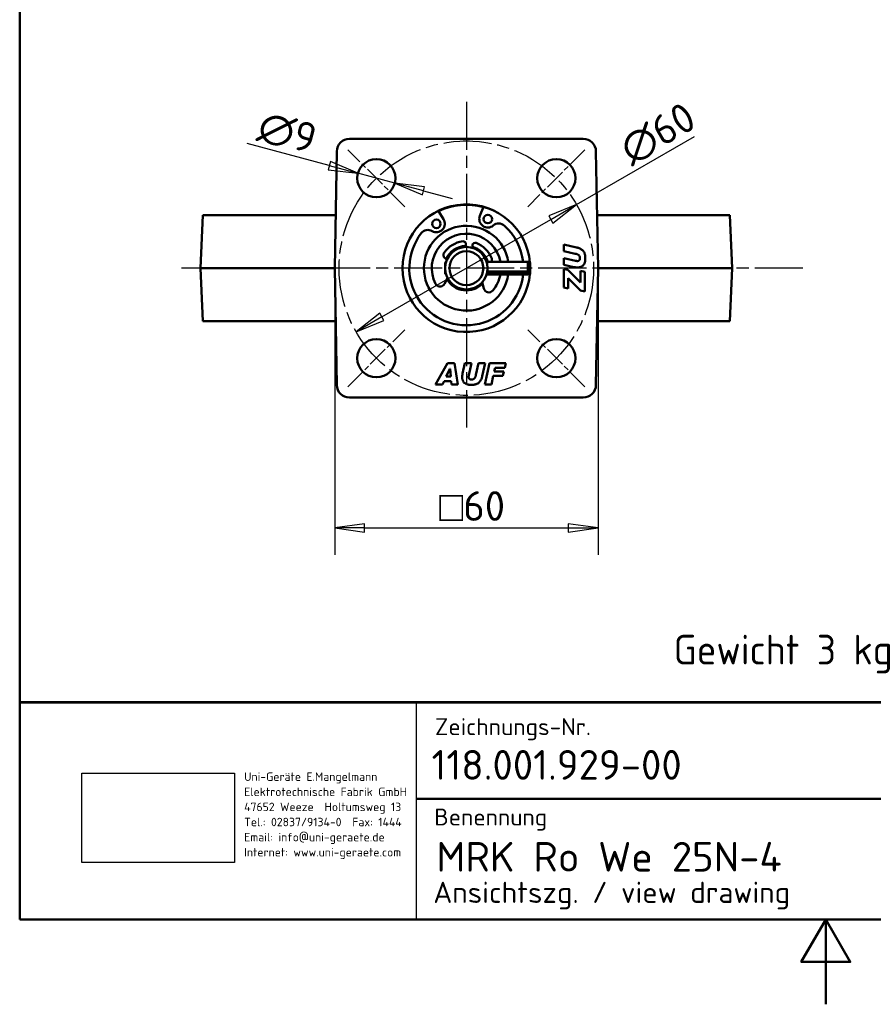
# Model space of a CAD drawing. Header units: millimetres. Extents: x 0 to 420, y 0 to 594.
# Tile 1 of 13: x 20 to 221, y 0 to 232. Entities that reach past the tile are written whole.
import ezdxf
from ezdxf.enums import TextEntityAlignment as Align

# ---------------------------------------------------------------- set-up
doc = ezdxf.new("R2010")
doc.units = ezdxf.units.MM
doc.header["$LTSCALE"] = 2
doc.header["$XCLIPFRAME"] = 0
doc.linetypes.add('CHAIN', pattern=[0.35429999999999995, 0.2362, -0.0295, 0.0591, -0.0295])
doc.linetypes.add('LONG_DASH_DOTTED', pattern=[0.30010000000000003, 0.2362, -0.0295, 0.0049, -0.0295])
for name, color, linetype, lineweight in [('Bemaßungen(DIN)', 7, 'Continuous', 25), ('Mittellinie(DIN)', 4, 'CHAIN', 25), ('Mittelpunktmarkierung(DIN)', 4, 'CHAIN', 25), ('Rahmen_0', 179, 'Continuous', 50), ('Sichtbare Kanten(DIN)', 7, 'Continuous', 50), ('Skizziergeometrie(DIN)', 179, 'Continuous', 50), ('Skizzierlinie(DIN)', 179, 'Continuous', 25), ('Symbole(DIN)', 179, 'Continuous', 25)]:
    doc.layers.add(name, color=color, linetype=linetype, lineweight=lineweight)
doc.styles.add('Aktuell-DIN', font='isocpeur.ttf')
doc.styles.add('STANDARD-BSI~0', font='isocpeur.ttf')
doc.dimstyles.new('STANDARD-DIN', dxfattribs={"dimscale": 2, "dimtxt": 3.5, "dimasz": 3.5, "dimexe": 3.174999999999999, "dimexo": 0, "dimgap": 0.8, "dimtad": 1, "dimrnd": 1e-08, "dimtxsty": 'STANDARD-BSI~0', "dimblk": 'Filled-1', "dimcen": 0.09, "dimdle": 10, "dimclrd": 5, "dimclre": 5, "dimclrt": 250, "dimadec": 1, "dimazin": 2, "dimtfac": 0.7142857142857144, "dimtdec": 3, "dimtmove": 0, "dimatfit": 3, "dimfxl": 1, "dimtolj": 1, "dimlwd": 25, "dimlwe": 25, "dimarcsym": 0})
picture_1 = doc.add_image_def('image1.bmp', size_in_pixel=(606, 355))

# ---------------------------------------------------------------- blocks, each defined once
blk = doc.blocks.new('Ränder Default Border')
at = {"layer": 'Rahmen_0', "flags": 128}
for points in [[(10, 10), (10, 287.0000076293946), (200, 287.0000076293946), (200, 10), (10, 10)], [(105, 0), (105, 10), (102.1132469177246, 5), (107.8867530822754, 5), (105, 10)]]:
    blk.add_lwpolyline(points, dxfattribs=at)
blk = doc.blocks.new('Schriftfelder DIN-UNI-Doku')
at = {"layer": 'Skizziergeometrie(DIN)'}
for p, q in [((290.0227314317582, 125.6332777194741), (100.0227314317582, 125.6332777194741)), ((100.0227314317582, 125.6332777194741), (100.0227314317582, 100)), ((100.0227314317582, 125.5910008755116), (290.0000000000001, 125.5910008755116)), ((202.9272003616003, 125.5910008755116), (202.9272003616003, 114.2226163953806)), ((220.64856944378, 100), (220.6485694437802, 125.5910008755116)), ((229.9771582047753, 125.6332777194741), (229.9771582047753, 112.1763359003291)), ((247.9081810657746, 125.5910008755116), (247.9081810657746, 112.1763359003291)), ((263.7771582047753, 112.1763359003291), (263.7771582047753, 125.5910008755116)), ((290, 100), (290.0000000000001, 125.5910008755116)), ((220.6485694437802, 121.2331015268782), (263.7771582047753, 121.2331015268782)), ((244.8070135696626, 117), (244.8070135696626, 117.3996785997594)), ((220.6485694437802, 116.5465662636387), (263.7771582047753, 116.5465662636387)), ((146.7999999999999, 114.2226163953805), (220.64856944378, 114.2226163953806)), ((220.6485694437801, 112.1763359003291), (290, 112.1763359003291)), ((219.8784248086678, 108.5), (219.8784248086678, 108.7508660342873)), ((221.3580170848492, 107.9064227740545), (290, 107.9064227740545)), ((100.0227314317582, 100), (290, 100))]:
    blk.add_line(p, q, dxfattribs=at)
at = {"layer": 'Skizziergeometrie(DIN)', "linetype": 'LONG_DASH_DOTTED', "lineweight": 25, "ltscale": 11.12403297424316}
blk.add_line((215.8623332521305, 124.245067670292), (215.8623332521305, 115.7656527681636), dxfattribs=at)
at = {"layer": 'Skizziergeometrie(DIN)', "lineweight": 35}
for p, q in [((211.3123332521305, 123.5866428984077), (204.3123332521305, 121.8366428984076)), ((211.3123332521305, 116.5866428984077), (211.3123332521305, 123.5866428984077)), ((204.3123332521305, 121.8366428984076), (204.3123332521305, 118.3366428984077)), ((204.3123332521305, 118.3366428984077), (211.3123332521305, 116.5866428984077))]:
    blk.add_line(p, q, dxfattribs=at)
at = {"layer": 'Skizziergeometrie(DIN)', "linetype": 'LONG_DASH_DOTTED', "lineweight": 25, "ltscale": 10.22910785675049}
blk.add_line((203.8359491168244, 120.0866428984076), (211.6332036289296, 120.0866428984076), dxfattribs=at)
at = {"layer": 'Skizziergeometrie(DIN)', "linetype": 'LONG_DASH_DOTTED', "lineweight": 25, "ltscale": 10.4478874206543}
blk.add_line((211.985200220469, 120.0866428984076), (219.9492200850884, 120.0866428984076), dxfattribs=at)
at = {"layer": 'Skizziergeometrie(DIN)', "lineweight": 35}
for radius in [3.499999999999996, 1.75]:
    blk.add_circle((215.8623332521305, 120.0866428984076), radius, dxfattribs=at)
at = {"layer": 'Skizzierlinie(DIN)', "linetype": 'Continuous'}
for p, q in [((146.8, 100), (146.7999999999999, 125.5910008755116)), ((229.9771582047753, 112.1763359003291), (229.9771582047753, 125.6332777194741)), ((220.6485694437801, 104.2500000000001), (263.0070135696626, 104.25)), ((263.0070135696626, 104.25), (290, 104.2500000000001))]:
    blk.add_line(p, q, dxfattribs=at)
at = {"layer": 'Symbole(DIN)', "color": 7, "char_height": 2.000000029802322, "style": 'Aktuell-DIN'}
for s, insert, width, attachment_point in [('\\fISOCPEUR|b0|i0;\\H2.0000;Zeichnungs-Nr.', (148.9639915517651, 123.727242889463), 35.14587594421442, 1), ('\\fISOCPEUR|b0|i0;\\H2.0000;Datum', (237.7224214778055, 121.5223246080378), 14.80114778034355, 8), ('\\fISOCPEUR|b0|i0;\\H2.0000;Name', (254.7881112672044, 121.5208710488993), 17.20114778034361, 8), ('\\fISOCPEUR|b0|i0;\\H2.0000;Maßstab', (272.0719802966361, 122.0024533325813), 10.75565811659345, 1), ('\\fISOCPEUR|b0|i0;\\H2.0000;Bearb.', (221.4145631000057, 117.5910008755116), 8.562595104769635, 7), ('\\fISOCPEUR|b0|i0;\\H2.0000;Gepr.', (221.6437175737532, 113.3410008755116), 8.333440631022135, 7), ('\\fISOCPEUR|b0|i0;\\H2.0000;Benennung', (148.8820425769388, 113.0792704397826), 30, 1), ('\\fISOCPEUR|b0|i0;\\H2.0000;Schutzvermerk nach DIN 34 beachten.', (221.7514170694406, 103), 59.33728204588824, 1)]:
    blk.add_mtext(s, dxfattribs=dict(at, insert=insert, width=width, attachment_point=attachment_point))
at = {"layer": 'Symbole(DIN)', "color": 179, "insert": (126.4775650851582, 117.3312824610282), "char_height": 1.000000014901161, "width": 20.29081130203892, "attachment_point": 1, "line_spacing_factor": 1.068348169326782, "style": 'Aktuell-DIN'}
blk.add_mtext('\\fISOCPEUR|b0|i0;\\H1.0000;Uni-Geräte E.Mangelmann\\PElektrotechnische Fabrik GmbH\\P47652 Weeze  Holtumsweg 13\\PTel.: 02837/9134-0  Fax: 1444\\PEmail: info@uni-geraete.de\\PInternet: www.uni-geraete.com', dxfattribs=at)
at = {"layer": 'Symbole(DIN)', "color": 7, "char_height": 2.000000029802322, "attachment_point": 7, "style": 'Aktuell-DIN'}
for s, insert in [('\\fISOCPEUR|b0|i0;\\H2.0000;Komm.-Nr.', (221.6884446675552, 109.6369929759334)), ('\\fISOCPEUR|b0|i0;\\H2.0000;Blatt', (221.8322834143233, 105.165895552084)), ('\\fISOCPEUR|b0|i0;\\H2.0000;von', (253.6488512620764, 105.2718038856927))]:
    blk.add_mtext(s, dxfattribs=dict(at, insert=insert))
at = {"layer": 'Symbole(DIN)', "color": 7, "style": 'Aktuell-DIN'}
for tag, p in [('BAUTEILNUMMER', (148.5564538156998, 118.2250018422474)), ('TITEL', (149.1291043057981, 107.3922545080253))]:
    blk.add_attdef(tag, text='', height=3.499999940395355, dxfattribs=at).set_placement(p, align=Align.MIDDLE_LEFT)
for tag, p in [('ERSTELLUNGSDATUM', (230.2395898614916, 117.5220630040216)), ('AUTOR', (249.1550728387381, 117.5539797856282)), ('KONTROLLDATUM', (230.6143338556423, 113.2701266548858)), ('KONTROLLIERT_VON', (249.5025282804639, 113.1039797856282))]:
    blk.add_attdef(tag, text='', height=2.000000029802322, dxfattribs=at).set_placement(p, align=Align.BOTTOM_LEFT)
blk.add_attdef('FirstViewScale', text='', height=3.499999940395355, dxfattribs=at).set_placement((276.7076507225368, 117.0013719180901), align=Align.TOP_CENTER)
for tag, p in [('Blattnummer', (240.4759100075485, 106.0947498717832)), ('Blattgröße', (277.0872062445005, 105.8656012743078))]:
    blk.add_attdef(tag, text='', height=2.000000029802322, dxfattribs=at).set_placement(p, align=Align.MIDDLE_CENTER)
blk.add_attdef('BTL_BE2', text='', height=2.5, dxfattribs=at).set_placement((148.7646904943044, 104.4475900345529), align=Align.TOP_LEFT)
image = blk.add_image(picture_1, insert=(107.3533959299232, 106.723864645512), size_in_units=(17.966900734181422, 10.52516462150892))
image.set_boundary_path([(-0.5, -0.5), (605.4999999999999, 354.5)])
image.dxf.clipping = 0
blk = doc.blocks.new('Filled-1')
at = {"color": 0}
for p, q in [((0, 0), (-1, 0.1428571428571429)), ((-1, 0.1428571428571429), (-1, -0.1428571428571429)), ((-1, 0), (0, 0)), ((-1, -0.1428571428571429), (0, 0))]:
    blk.add_line(p, q, dxfattribs=at)
at = {"color": 0, "flags": 128}
blk.add_lwpolyline([(-1, -0.1428571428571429), (0, 0), (-1, 0.1428571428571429), (-1, -0.1428571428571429)], dxfattribs=at)
at = {"color": 0}
blk.add_solid([(-1, -0.1428571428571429), (0, 0), (-1, 0.1428571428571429), (-1, -0.1428571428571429)], dxfattribs=at)
blk = doc.blocks.new('*D26')
at = {"layer": 'Bemaßungen(DIN)', "color": 5, "linetype": 'Continuous', "lineweight": 25}
for p, q in [((92.96036311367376, 197.7302971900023), (73.64184658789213, 202.9066780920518)), ((108.415176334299, 193.5891924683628), (99.72184389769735, 195.9185638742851)), ((115.1766571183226, 191.7774591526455), (121.9381379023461, 189.9657258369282))]:
    blk.add_line(p, q, dxfattribs=at)
at = {"layer": 'Defpoints', "color": 0, "linetype": 'Continuous'}
for p in [(99.72184389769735, 195.9185638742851), (108.415176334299, 193.5891924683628)]:
    blk.add_point(p, dxfattribs=at)
at = {"layer": 'Bemaßungen(DIN)', "color": 5, "linetype": 'Continuous', "lineweight": 25, "xscale": 7, "yscale": 7, "zscale": 7}
for p, rotation in [((99.72184389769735, 195.9185638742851), 345.0000000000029), ((108.415176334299, 193.5891924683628), 165.0000000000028)]:
    blk.add_blockref('Filled-1', p, dxfattribs=dict(at, rotation=rotation))
at = {"layer": 'Bemaßungen(DIN)', "color": 250, "linetype": 'Continuous', "lineweight": 25, "true_color": 0x3f3f3f, "insert": (77.4131716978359, 210.7995297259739), "char_height": 7, "attachment_point": 1, "rotation": 345.00000000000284, "style": 'STANDARD-BSI~0'}
blk.add_mtext('\\A1;∅9', dxfattribs=at)
blk = doc.blocks.new('*D27')
at = {"layer": 'Bemaßungen(DIN)', "color": 5, "linetype": 'Continuous', "lineweight": 25}
for p, q in [((151.2624756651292, 188.5406747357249), (179.0314594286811, 204.5731049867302)), ((105.3631292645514, 162.0406747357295), (145.2002978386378, 185.0406747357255))]:
    blk.add_line(p, q, dxfattribs=at)
at = {"layer": 'Defpoints', "color": 0, "linetype": 'Continuous'}
for p in [(151.2624756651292, 188.5406747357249), (99.30095143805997, 158.5406747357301)]:
    blk.add_point(p, dxfattribs=at)
at = {"layer": 'Bemaßungen(DIN)', "color": 5, "linetype": 'Continuous', "lineweight": 25, "xscale": 7, "yscale": 7, "zscale": 7}
for p, rotation in [((151.2624756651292, 188.5406747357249), 29.99999999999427), ((99.30095143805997, 158.5406747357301), 209.9999999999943)]:
    blk.add_blockref('Filled-1', p, dxfattribs=dict(at, rotation=rotation))
at = {"layer": 'Bemaßungen(DIN)', "color": 250, "linetype": 'Continuous', "lineweight": 25, "true_color": 0x3f3f3f, "insert": (160.6152453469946, 203.8709234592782), "char_height": 7, "attachment_point": 1, "rotation": 29.999999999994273, "style": 'STANDARD-BSI~0'}
blk.add_mtext('\\A1;∅60', dxfattribs=at)
blk = doc.blocks.new('*D28')
at = {"layer": 'Bemaßungen(DIN)', "color": 5, "linetype": 'Continuous', "lineweight": 25}
for p, q in [((94.249334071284, 173.5406747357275), (94.249334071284, 105.9537375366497)), ((156.3140930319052, 173.5406747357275), (156.3140930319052, 105.9537375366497)), ((101.249334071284, 112.3037375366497), (149.3140930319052, 112.3037375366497))]:
    blk.add_line(p, q, dxfattribs=at)
at = {"layer": 'Defpoints', "color": 0, "linetype": 'Continuous'}
for p in [(94.249334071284, 173.5406747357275), (156.3140930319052, 173.5406747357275), (156.3140930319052, 112.3037375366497)]:
    blk.add_point(p, dxfattribs=at)
at = {"layer": 'Bemaßungen(DIN)', "color": 5, "linetype": 'Continuous', "lineweight": 25, "xscale": 7, "yscale": 7, "zscale": 7, "rotation": 180}
blk.add_blockref('Filled-1', (94.249334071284, 112.3037375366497), dxfattribs=at)
at = {"layer": 'Bemaßungen(DIN)', "color": 5, "linetype": 'Continuous', "lineweight": 25, "xscale": 7, "yscale": 7, "zscale": 7}
blk.add_blockref('Filled-1', (156.3140930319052, 112.3037375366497), dxfattribs=at)
at = {"layer": 'Bemaßungen(DIN)', "color": 250, "linetype": 'Continuous', "lineweight": 25, "true_color": 0x3f3f3f, "insert": (114.4349329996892, 120.9773249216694), "char_height": 7, "attachment_point": 1, "style": 'STANDARD-BSI~0'}
blk.add_mtext('\\A1; \\fAIGDT|b0|i0;\\H7.0000;o\\fISOCPEUR|b0|i0;\\H7.0000;60', dxfattribs=at)

msp = doc.modelspace()

# ---------------------------------------------------------------- linework, layer by layer
at = {"layer": 'Mittellinie(DIN)', "linetype": 'CHAIN', "ltscale": 23.99096870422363}
msp.add_circle((125.2817135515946, 173.5406747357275), 30, dxfattribs=at)
at = {"layer": 'Mittelpunktmarkierung(DIN)', "linetype": 'CHAIN', "ltscale": 23.99096870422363}
for p, q in [((125.2817135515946, 212.7981198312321), (125.2817135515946, 135.9778830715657)), ((204.5746808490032, 173.5406747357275), (58.17381700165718, 173.5406747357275))]:
    msp.add_line(p, q, dxfattribs=at)
at = {"layer": 'Mittelpunktmarkierung(DIN)', "linetype": 'CHAIN', "ltscale": 10.55637073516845}
for p, q in [((110.7860245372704, 188.0363637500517), (97.35099569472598, 201.4713925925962)), ((153.2124314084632, 201.4713925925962), (139.7774025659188, 188.0363637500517)), ((97.35099569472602, 145.6099568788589), (110.7860245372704, 159.0449857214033)), ((153.2124314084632, 145.6099568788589), (139.7774025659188, 159.0449857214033))]:
    msp.add_line(p, q, dxfattribs=at)
at = {"layer": 'Sichtbare Kanten(DIN)'}
for p, q in [((97.72980534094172, 204.0406747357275), (152.8336217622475, 204.0406747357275)), ((94.249334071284, 173.5406747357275), (94.73026225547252, 201.0930319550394)), ((155.8331648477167, 201.0930319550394), (156.3140930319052, 173.5406747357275)), ((63.17256119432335, 186.0406747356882), (62.62679940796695, 173.5406747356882)), ((63.17256119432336, 186.0406747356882), (94.46752238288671, 186.0406747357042)), ((118.6876750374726, 187.0100524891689), (119.9060877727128, 185.0922763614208)), ((128.4694188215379, 185.8766136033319), (129.3191733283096, 187.9838184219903)), ((156.0959047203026, 186.0406747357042), (187.3908659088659, 186.0406747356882)), ((187.3908659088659, 186.0406747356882), (187.9366276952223, 173.5406747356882)), ((125.0738741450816, 178.5363531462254), (125.1501044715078, 179.1733187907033)), ((126.7387679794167, 178.9831918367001), (126.6625376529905, 178.3462261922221)), ((148.2274712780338, 177.5388644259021), (148.2274712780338, 179.0980559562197)), ((148.2274712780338, 179.0980559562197), (151.2399833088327, 178.4483928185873)), ((150.9560564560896, 176.966198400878), (148.2274712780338, 177.5388644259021)), ((120.2817135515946, 174.9067001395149), (120.4879753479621, 174.9619678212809)), ((120.2817135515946, 174.9067001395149), (120.2817135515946, 172.8171442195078)), ((120.7058499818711, 175.6997191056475), (120.7683165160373, 175.6922432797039)), ((139.7817135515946, 175.0406747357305), (130.0514095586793, 175.0406747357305)), ((139.7817135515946, 175.0406747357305), (139.7817135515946, 172.7461830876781)), ((140.2817135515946, 174.9067001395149), (139.7817135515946, 175.0406747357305)), ((140.2817135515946, 174.9067001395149), (140.2817135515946, 172.8171442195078)), ((148.2274712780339, 175.8738018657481), (151.042678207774, 175.2770742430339)), ((148.2274712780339, 174.3242349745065), (148.2274712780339, 175.8738018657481)), ((150.6480680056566, 173.8093167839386), (148.2274712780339, 174.3242349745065)), ((94.24933407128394, 173.5406747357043), (62.62679940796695, 173.5406747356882)), ((63.17256119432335, 161.0406747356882), (62.62679940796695, 173.5406747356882)), ((94.73026225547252, 145.9883175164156), (94.249334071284, 173.5406747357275)), ((120.2817135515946, 172.8171442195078), (120.3354617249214, 172.8095161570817)), ((120.2817135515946, 172.5517242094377), (120.2817135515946, 172.8171442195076)), ((120.3845594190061, 172.5317736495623), (120.2817135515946, 172.5517242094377)), ((120.2817135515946, 172.5517242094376), (120.2817135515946, 172.174649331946)), ((120.2817135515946, 172.174649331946), (120.487975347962, 172.11938165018)), ((139.7817135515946, 172.0406747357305), (130.0514095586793, 172.0406747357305)), ((139.7817135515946, 172.454731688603), (130.1623618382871, 172.454731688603)), ((130.2181883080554, 172.7461830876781), (139.7817135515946, 172.7461830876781)), ((139.7817135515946, 172.7461830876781), (140.2817135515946, 172.8171442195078)), ((140.2817135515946, 172.5517242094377), (139.7817135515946, 172.454731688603)), ((139.7817135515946, 172.454731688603), (139.7817135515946, 172.0406747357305)), ((140.2817135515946, 172.174649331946), (139.7817135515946, 172.0406747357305)), ((140.2817135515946, 172.8171442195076), (140.2817135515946, 172.5517242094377)), ((140.2817135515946, 172.5517242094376), (140.2817135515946, 172.174649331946)), ((148.2274712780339, 168.9777479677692), (148.2274712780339, 173.3136478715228)), ((148.2274712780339, 173.3136478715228), (149.2332460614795, 173.1404043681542)), ((149.2332460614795, 173.1404043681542), (152.154324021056, 170.1615785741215)), ((152.154324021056, 172.9142253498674), (153.2274712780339, 172.6880463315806)), ((152.154324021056, 170.1615785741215), (152.154324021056, 172.9142253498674)), ((153.2274712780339, 172.6880463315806), (153.2274712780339, 168.0585949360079)), ((156.3140930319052, 173.5406747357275), (155.8331648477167, 145.9883175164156)), ((187.9366276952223, 173.5406747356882), (156.3140930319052, 173.5406747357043)), ((187.3908659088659, 161.0406747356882), (187.9366276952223, 173.5406747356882)), ((120.8491544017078, 171.2271450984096), (120.1399937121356, 169.860852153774)), ((129.4098815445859, 168.7514570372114), (129.0431588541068, 170.2465087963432)), ((149.3006185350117, 171.2251011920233), (149.3006185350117, 168.7419443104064)), ((152.154324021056, 168.2943985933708), (149.3006185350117, 171.2251011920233)), ((149.3006185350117, 168.7419443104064), (148.2274712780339, 168.9777479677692)), ((153.2274712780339, 168.0585949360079), (152.154324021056, 168.2943985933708)), ((94.46752238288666, 161.0406747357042), (63.17256119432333, 161.0406747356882)), ((187.3908659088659, 161.0406747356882), (156.0959047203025, 161.0406747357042)), ((118.0005032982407, 146.1272964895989), (120.8253348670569, 151.1272964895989)), ((120.8253348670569, 151.1272964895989), (122.4711481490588, 151.1272964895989)), ((122.4711481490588, 151.1272964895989), (123.2651808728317, 146.1272964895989)), ((124.3912636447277, 148.7066997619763), (124.9061818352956, 151.1272964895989)), ((124.9061818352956, 151.1272964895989), (126.4557487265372, 151.1272964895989)), ((126.4557487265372, 151.1272964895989), (125.859021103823, 148.3120895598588)), ((127.5481452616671, 148.3987113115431), (128.1208112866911, 151.1272964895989)), ((128.1208112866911, 151.1272964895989), (129.6800028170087, 151.1272964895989)), ((129.6800028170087, 151.1272964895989), (129.0303396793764, 148.1147844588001)), ((129.6559412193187, 146.1272964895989), (130.7194638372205, 151.1272964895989)), ((130.7194638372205, 151.1272964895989), (134.5596948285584, 151.1272964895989)), ((134.5596948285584, 151.1272964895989), (134.3287034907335, 150.0589615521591)), ((121.417250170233, 149.8279702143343), (120.5558449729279, 148.0089134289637)), ((121.4316871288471, 149.8279702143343), (121.417250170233, 149.8279702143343)), ((121.5856813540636, 148.0089134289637), (121.4316871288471, 149.8279702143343)), ((132.0332270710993, 150.0589615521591), (131.8407342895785, 149.1686824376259)), ((131.8407342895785, 149.1686824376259), (134.0832751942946, 149.1686824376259)), ((134.3287034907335, 150.0589615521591), (132.0332270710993, 150.0589615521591)), ((134.0832751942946, 149.1686824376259), (133.8619084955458, 148.1532830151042)), ((120.0505514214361, 146.9453908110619), (119.6655658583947, 146.1272964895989)), ((121.681927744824, 146.9453908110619), (120.0505514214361, 146.9453908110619)), ((120.5558449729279, 148.0089134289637), (121.5856813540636, 148.0089134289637)), ((121.7493002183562, 146.1272964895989), (121.681927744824, 146.9453908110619)), ((131.6097429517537, 148.1532830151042), (131.2006957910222, 146.1272964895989)), ((133.8619084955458, 148.1532830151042), (131.6097429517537, 148.1532830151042)), ((119.6655658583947, 146.1272964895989), (118.0005032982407, 146.1272964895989)), ((123.2651808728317, 146.1272964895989), (121.7493002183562, 146.1272964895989)), ((131.2006957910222, 146.1272964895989), (129.6559412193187, 146.1272964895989)), ((152.8336217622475, 143.0406747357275), (97.72980534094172, 143.0406747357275))]:
    msp.add_line(p, q, dxfattribs=at)
at = {"layer": 'Sichtbare Kanten(DIN)', "flags": 128}
for points in [[(152.0532661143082, 175.9363619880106), (152.0517116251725, 175.9981201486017), (152.0470505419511, 176.0582741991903), (152.0392804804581, 176.1168241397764), (152.0284014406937, 176.1737698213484), (152.0144158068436, 176.2291115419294), (151.9973211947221, 176.2828490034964), (151.9771199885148, 176.3349825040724), (151.953809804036, 176.3855117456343), (151.9273930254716, 176.4344370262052), (151.8978672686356, 176.4817583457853), (151.865234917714, 176.5274754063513), (151.8294935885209, 176.5715882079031), (151.7892389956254, 176.6140302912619), (151.7430716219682, 176.654734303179), (151.6909866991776, 176.6937008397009), (151.6329889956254, 176.7309293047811), (151.5690761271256, 176.7664202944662), (151.4992480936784, 176.8001735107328), (151.4235025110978, 176.8321886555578), (151.3418441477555, 176.8624663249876), (151.2542706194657, 176.8910059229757), (151.1607795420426, 176.9178077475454), (151.0613756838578, 176.9428720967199), (150.9560566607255, 176.9661983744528)], [(151.2399821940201, 178.4483927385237), (151.4126091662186, 178.4081900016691), (151.5775805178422, 178.3629742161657), (151.7349010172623, 178.3127456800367), (151.8845658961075, 178.2575040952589), (152.0265799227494, 178.1972497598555), (152.1609407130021, 178.1319826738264), (152.2876482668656, 178.0617028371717), (152.40670258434, 177.9864102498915), (152.518106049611, 177.9061046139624), (152.621853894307, 177.8207862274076), (152.7179508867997, 177.7304547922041), (152.8063922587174, 177.6351109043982), (152.8874831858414, 177.5332835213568), (152.9615240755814, 177.4235024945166), (153.0285125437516, 177.3057678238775), (153.0884485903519, 177.1800792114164), (153.1413345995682, 177.0464372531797), (153.1871681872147, 176.904841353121), (153.2259517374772, 176.7552918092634), (153.2576828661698, 176.597788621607), (153.2823615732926, 176.4323317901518), (153.2999902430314, 176.2589210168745), (153.3105664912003, 176.0775568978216), (153.3140927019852, 175.8882388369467)], [(151.0426788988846, 175.2770742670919), (151.0591631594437, 175.2735401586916), (151.0757284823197, 175.2701565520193), (151.0923796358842, 175.2669232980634), (151.1091142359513, 175.2638403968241), (151.1259322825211, 175.2609078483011), (151.1428337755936, 175.2581258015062), (151.1598187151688, 175.2554939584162), (151.1768894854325, 175.2530126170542), (151.1940413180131, 175.2506816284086), (151.2112765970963, 175.2485011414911), (151.2285953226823, 175.2464708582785), (151.2459998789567, 175.2445910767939), (151.263485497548, 175.2428616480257), (151.281054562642, 175.241282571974), (151.2987094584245, 175.2398539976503), (151.3164454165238, 175.2385756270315), (151.3342672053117, 175.2374477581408), (151.3521700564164, 175.2364702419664), (151.3701587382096, 175.2356432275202), (151.3882284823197, 175.2349664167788), (151.4063840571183, 175.2344401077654), (151.4246230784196, 175.2340641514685), (151.4429455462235, 175.233838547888), (151.4613490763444, 175.233763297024)], [(151.4613490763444, 175.233763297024), (151.5096479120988, 175.2349831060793), (151.5558915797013, 175.2386425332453), (151.600080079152, 175.2447414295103), (151.6422134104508, 175.253279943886), (151.6822915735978, 175.2642580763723), (151.7203121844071, 175.2776758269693), (151.7562800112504, 175.2935330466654), (151.7901926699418, 175.3118298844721), (151.8220477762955, 175.3325663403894), (151.8518500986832, 175.3557422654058), (151.8795948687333, 175.3813578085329), (151.9052868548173, 175.4094129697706), (151.9289212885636, 175.439907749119), (151.9505029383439, 175.472842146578), (151.9700270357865, 175.5082160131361), (151.9874959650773, 175.5460294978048), (152.002912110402, 175.5862824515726), (152.0162707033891, 175.6289751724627), (152.0275741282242, 175.6741073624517), (152.0368223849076, 175.7216791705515), (152.0440154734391, 175.7716904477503), (152.0491557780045, 175.8241413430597), (152.0522385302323, 175.8790318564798), (152.0532661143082, 175.9363619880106)], [(153.3140927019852, 175.8882388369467), (153.3105498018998, 175.68204431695), (153.2999234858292, 175.4901531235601), (153.2822113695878, 175.3125651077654), (153.2574134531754, 175.1492804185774), (153.225532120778, 175.0002990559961), (153.1865673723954, 174.86562087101), (153.1405811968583, 174.7413694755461), (153.0876475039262, 174.6236681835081), (153.0277591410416, 174.5125169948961), (152.9609232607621, 174.4079158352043), (152.8871327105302, 174.3098648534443), (152.8063922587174, 174.2183639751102), (152.7202397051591, 174.1342151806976), (152.6302080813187, 174.0582206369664), (152.536302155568, 173.9903803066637), (152.4385171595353, 173.9306941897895), (152.3368578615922, 173.8791622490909), (152.2313218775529, 173.8357845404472), (152.122643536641, 173.7997589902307), (152.011559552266, 173.7702835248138), (151.8980675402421, 173.7473581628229), (151.7821722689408, 173.7309829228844), (151.6638689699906, 173.7211577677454), (151.5431600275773, 173.7178827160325)], [(151.5431600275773, 173.7178827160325), (151.5043264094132, 173.7180414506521), (151.4656286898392, 173.7185176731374), (151.4270621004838, 173.7193113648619), (151.3886314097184, 173.7204225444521), (151.3503318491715, 173.7218512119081), (151.3121681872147, 173.7235973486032), (151.2741380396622, 173.7256609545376), (151.2362414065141, 173.7280420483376), (151.1984759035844, 173.7307406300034), (151.1608462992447, 173.7337566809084), (151.1233502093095, 173.7370902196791), (151.0859900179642, 173.740741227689), (151.0487609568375, 173.7447097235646), (151.0116654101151, 173.7489956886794), (150.974703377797, 173.7535991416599), (150.937877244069, 173.7585200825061), (150.9011822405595, 173.7637584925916), (150.86462313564, 173.7693143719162), (150.8281951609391, 173.7751877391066), (150.7919030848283, 173.7813785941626), (150.7557445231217, 173.7878869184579), (150.7197170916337, 173.7947127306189), (150.6838255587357, 173.8018560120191), (150.6480675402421, 173.809316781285)], [(124.2998295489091, 147.8116074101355), (124.2999883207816, 147.8504410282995), (124.3004645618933, 147.8891411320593), (124.3012581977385, 147.927705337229), (124.3023693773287, 147.9661384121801), (124.303798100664, 148.0044355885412), (124.3055442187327, 148.042599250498), (124.3076078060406, 148.0806293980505), (124.3099889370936, 148.1185284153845), (124.31268746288, 148.1562915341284), (124.3157035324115, 148.193921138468), (124.3190370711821, 148.2314172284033), (124.322688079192, 148.2687798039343), (124.3266565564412, 148.3060064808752), (124.3309425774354, 148.3431020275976), (124.335545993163, 148.3800640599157), (124.3404669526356, 148.4168901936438), (124.3457053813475, 148.4535851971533), (124.3512612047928, 148.4901443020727), (124.3571345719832, 148.5265722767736), (124.3633254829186, 148.5628643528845), (124.3698337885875, 148.5990252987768), (124.3766595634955, 148.6350503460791), (124.3838028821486, 148.670941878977), (124.391263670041, 148.7066998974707)], [(126.4701856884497, 146.0406747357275), (126.2639911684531, 146.0442176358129), (126.0720999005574, 146.0548439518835), (125.8945119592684, 146.072556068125), (125.7312272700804, 146.0973539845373), (125.5822458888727, 146.1292353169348), (125.4475677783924, 146.1682000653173), (125.323316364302, 146.2141862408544), (125.205615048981, 146.2671199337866), (125.0944638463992, 146.3270082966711), (124.9898627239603, 146.3938465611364), (124.8918117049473, 146.4676347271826), (124.8003107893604, 146.5483751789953), (124.7161620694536, 146.6345277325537), (124.6401675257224, 146.724559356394), (124.5723271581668, 146.8184652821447), (124.5126410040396, 146.9162502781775), (124.4611091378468, 147.0179095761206), (124.4177314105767, 147.1234455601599), (124.3817058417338, 147.2321239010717), (124.3522303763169, 147.3432102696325), (124.329305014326, 147.4566998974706), (124.312929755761, 147.5725975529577), (124.3031046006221, 147.6908984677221), (124.2998295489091, 147.8116074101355)], [(125.859021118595, 148.3120885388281), (125.8554870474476, 148.2956066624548), (125.8521034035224, 148.279038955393), (125.8488701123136, 148.2623878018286), (125.8457872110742, 148.2456532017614), (125.8428546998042, 148.2288351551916), (125.8400725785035, 148.2119336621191), (125.8374408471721, 148.1949487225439), (125.8349595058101, 148.177880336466), (125.8326285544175, 148.1607261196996), (125.8304479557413, 148.1434908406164), (125.8284177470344, 148.1261721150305), (125.8265379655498, 148.1087699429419), (125.8248085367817, 148.0912819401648), (125.8232294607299, 148.0737128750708), (125.8218008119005, 148.0560579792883), (125.8205225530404, 148.0383220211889), (125.8193946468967, 148.0205026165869), (125.8184171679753, 148.0025973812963), (125.8175900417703, 147.9846086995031), (125.8169133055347, 147.966538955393), (125.8163869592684, 147.9483833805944), (125.8160110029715, 147.9301443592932), (125.815785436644, 147.911824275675), (125.8157102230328, 147.8934183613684)], [(125.8157102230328, 147.8934183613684), (125.8169300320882, 147.845119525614), (125.8205893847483, 147.7988758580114), (125.8266883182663, 147.7546873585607), (125.8352268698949, 147.7125540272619), (125.8462049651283, 147.6724782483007), (125.8596226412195, 147.6344552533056), (125.8754798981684, 147.5984874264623), (125.8937767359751, 147.564574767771), (125.9145131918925, 147.5327196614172), (125.9376891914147, 147.5029173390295), (125.9633047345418, 147.4751725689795), (125.9913598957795, 147.4494805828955), (126.021854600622, 147.4258461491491), (126.0547889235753, 147.4042644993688), (126.0901627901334, 147.3847404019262), (126.1279762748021, 147.3672714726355), (126.1682293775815, 147.3518553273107), (126.2109219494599, 147.3384967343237), (126.256054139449, 147.3271933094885), (126.3036259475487, 147.3179450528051), (126.3536372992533, 147.3107519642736), (126.4060882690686, 147.305614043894), (126.4609787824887, 147.3025289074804), (126.5183089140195, 147.3015013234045)], [(129.0303396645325, 148.1147852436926), (128.9901366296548, 147.9421582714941), (128.9449211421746, 147.7771869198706), (128.8946923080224, 147.6198664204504), (128.8394510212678, 147.4702015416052), (128.7791966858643, 147.3281875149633), (128.7139295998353, 147.1938267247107), (128.6436497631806, 147.0671191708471), (128.5683568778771, 146.9480648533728), (128.4880515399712, 146.8366613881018), (128.4027331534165, 146.7329135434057), (128.312401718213, 146.636816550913), (128.2170575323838, 146.5483751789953), (128.1152304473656, 146.4672842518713), (128.0054494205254, 146.3932433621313), (127.8877144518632, 146.3262548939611), (127.7620261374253, 146.2663188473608), (127.628384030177, 146.2134328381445), (127.4867881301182, 146.167599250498), (127.3372387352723, 146.1288180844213), (127.1797353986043, 146.0970869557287), (127.014278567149, 146.0724058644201), (126.8408679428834, 146.0547771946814), (126.6595036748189, 146.0442009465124), (126.4701856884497, 146.0406747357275)], [(126.5183089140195, 147.3015013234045), (126.580066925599, 147.3030558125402), (126.6402209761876, 147.3077192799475), (126.6987709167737, 147.3154893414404), (126.7557165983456, 147.326365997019), (126.8110583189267, 147.3403516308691), (126.8647959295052, 147.3574462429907), (126.9169292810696, 147.377647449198), (126.9674586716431, 147.4009576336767), (127.0163839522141, 147.4273744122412), (127.0637051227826, 147.4569001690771), (127.1094221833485, 147.4895349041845), (127.153535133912, 147.5252762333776), (127.1959770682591, 147.5655284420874), (127.2366812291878, 147.6116958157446), (127.2756476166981, 147.6637807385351), (127.3128763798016, 147.7217784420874), (127.3483672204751, 147.7856913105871), (127.3821202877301, 147.8555217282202), (127.4141355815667, 147.9312649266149), (127.4444131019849, 148.0129232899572), (127.472952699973, 148.100496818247), (127.4997546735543, 148.1939878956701), (127.5248188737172, 148.2933917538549), (127.5481453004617, 148.3987107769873)]]:
    msp.add_lwpolyline(points, dxfattribs=at)
at = {"layer": 'Sichtbare Kanten(DIN)'}
for centre, radius in [((104.0685101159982, 194.7538781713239), 4.5), ((146.494916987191, 194.753878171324), 4.5), ((130.3242788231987, 185.128620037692), 0.9999999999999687), ((118.2179717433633, 184.0197726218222), 0.9999999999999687), ((125.2817135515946, 173.5406747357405), 4.999999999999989), ((125.2817135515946, 173.5406747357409), 3.999999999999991), ((104.0685101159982, 152.3274713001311), 4.5), ((146.494916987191, 152.3274713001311), 4.5)]:
    msp.add_circle(centre, radius, dxfattribs=at)
for centre, radius, start, end in [((97.72980534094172, 201.0406747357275), 2.999999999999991, 89.99999999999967, 179.0000000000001), ((152.8336217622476, 201.0406747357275), 2.999999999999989, 0.9999999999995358, 90.00000000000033), ((125.2817135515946, 173.5406747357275), 15.05, 5.220393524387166, 354.779606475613), ((125.2817135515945, 173.5406747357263), 14.95000000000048, 74.40207404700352, 116.0644545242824), ((125.3501216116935, 172.7938010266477), 15.69999999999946, 115.1101383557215, 124.4697228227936), ((130.3242788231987, 185.128620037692), 1.999999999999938, 158.037678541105, 310.3030267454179), ((125.3501216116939, 172.7938010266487), 15.69999999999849, 65.99680574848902, 75.35639021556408), ((125.2817135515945, 173.5406747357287), 10.00000000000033, 8.626926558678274, 351.3730734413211), ((118.2179717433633, 184.0197726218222), 1.999999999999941, 240.163501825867, 32.42885003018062), ((132.9115990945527, 182.0780833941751), 1.999999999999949, 48.21282789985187, 130.3030267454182), ((125.2817135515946, 173.5406747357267), 13.44999999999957, 6.403184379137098, 48.21282789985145), ((125.2817135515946, 173.5406747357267), 13.44999999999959, 142.253700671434, 353.5968156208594), ((116.2278651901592, 180.5499778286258), 1.999999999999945, 60.16350182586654, 142.2537006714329), ((125.2817135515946, 173.540674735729), 8.149999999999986, 10.60569673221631, 206.7391080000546), ((125.2817135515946, 173.540674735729), 6.399999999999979, 97.6529665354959, 145.1029674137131), ((125.2817135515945, 173.5406747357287), 5.25000000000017, 91.9403858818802, 155.2048069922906), ((124.5146390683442, 179.2493695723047), 0.6399999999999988, 353.1754543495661, 97.65296653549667), ((127.3742333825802, 178.9071410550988), 0.6399999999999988, 68.69794216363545, 173.1754543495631), ((125.2817135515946, 173.540674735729), 6.399999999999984, 21.24794128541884, 68.69794216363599), ((120.819926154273, 176.6529172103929), 0.959999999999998, 145.1029674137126, 263.1754543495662), ((125.2817135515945, 173.5406747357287), 5.250000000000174, 16.60154959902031, 74.41052281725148), ((130.3519072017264, 175.5121554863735), 0.9599999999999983, 330.5853971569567, 21.24794128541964), ((125.2817135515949, 173.5406747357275), 15.0499999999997, 355.3283027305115, 4.671697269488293), ((125.2817135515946, 173.540674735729), 8.149999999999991, 319.6118006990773, 349.3943032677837), ((119.0749153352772, 170.4136704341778), 1.199999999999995, 206.7391080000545, 332.568881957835), ((125.2817135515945, 173.5406747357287), 5.250000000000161, 209.4513029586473, 316.8996057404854), ((130.5753324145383, 169.0373316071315), 1.199999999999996, 193.7820267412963, 319.6118006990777), ((97.72980534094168, 146.0406747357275), 2.999999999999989, 180.9999999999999, 270.0000000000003), ((152.8336217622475, 146.0406747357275), 2.999999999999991, 269.9999999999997, 359.0000000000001)]:
    msp.add_arc(centre, radius, start, end, dxfattribs=at)

# ---------------------------------------------------------------- block references
at = {"xscale": 2, "yscale": 2, "zscale": 2}
msp.add_blockref('Ränder Default Border', (0, 0), dxfattribs=at)
msp.add_blockref('Schriftfelder DIN-UNI-Doku', (-180.0454628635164, -180), dxfattribs=at).add_auto_attribs({'BAUTEILNUMMER': '118.001.929-00', 'TITEL': 'MRK Ro We 25N-4', 'ERSTELLUNGSDATUM': '19.08.2010', 'AUTOR': 'Bettray', 'KONTROLLIERT_VON': 'BY', 'KONTROLLDATUM': '21.03.2011', 'Blattnummer': '1 ', 'Blattgröße': 'A4', 'FirstViewScale': '1:2', 'BTL_BE2': 'Ansichtszg. / view drawing         '})

# ---------------------------------------------------------------- texts
at = {"layer": 'Symbole(DIN)', "color": 7, "insert": (174.0700871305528, 87.11238962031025), "char_height": 6.99999988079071, "width": 55.279221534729, "attachment_point": 1, "style": 'Aktuell-DIN'}
msp.add_mtext('{Gewicht 3 kg}', dxfattribs=at)

# ---------------------------------------------------------------- dimensions: what is measured, and where the dimension line sits
at = {"layer": 'Bemaßungen(DIN)', "color": 5, "linetype": 'Continuous', "lineweight": 25, "true_color": 0x0000ff}
for p1, p2, picture, middle in [((99.30095143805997, 158.5406747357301), (151.2624756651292, 188.5406747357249), '*D27', (171.2805320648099, 200.098104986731)), ((108.415176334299, 193.5891924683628), (99.72184389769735, 195.9185638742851), '*D26', (79.92036445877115, 201.2243542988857))]:
    dim = msp.add_diameter_dim_2p(p1=p1, p2=p2, dimstyle='STANDARD-DIN', override={"dimdec": 2, "dimtp": 0, "dimtm": 0, "dimtdec": 3, "dimatfit": 2}, dxfattribs=at)
    dim.commit()
    dim.dimension.update_dxf_attribs({"geometry": picture, "text_midpoint": middle, "dimtype": 163})
dim = msp.add_linear_dim(base=(156.3140930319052, 112.3037375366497), p1=(94.249334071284, 173.5406747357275), p2=(156.3140930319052, 173.5406747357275), angle=180, text=' \\fAIGDT|b0|i0;\\H7.0000;o\\fISOCPEUR|b0|i0;\\H7.0000;60', dimstyle='STANDARD-DIN', override={"dimdec": 0, "dimtp": 0, "dimtm": 0, "dimtdec": 3, "dimatfit": 2}, dxfattribs=at)
dim.commit()
dim.dimension.update_dxf_attribs({"geometry": '*D28', "text_midpoint": (125.2817135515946, 112.3037375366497), "dimtype": 160})

doc.saveas('drawing.dxf')
